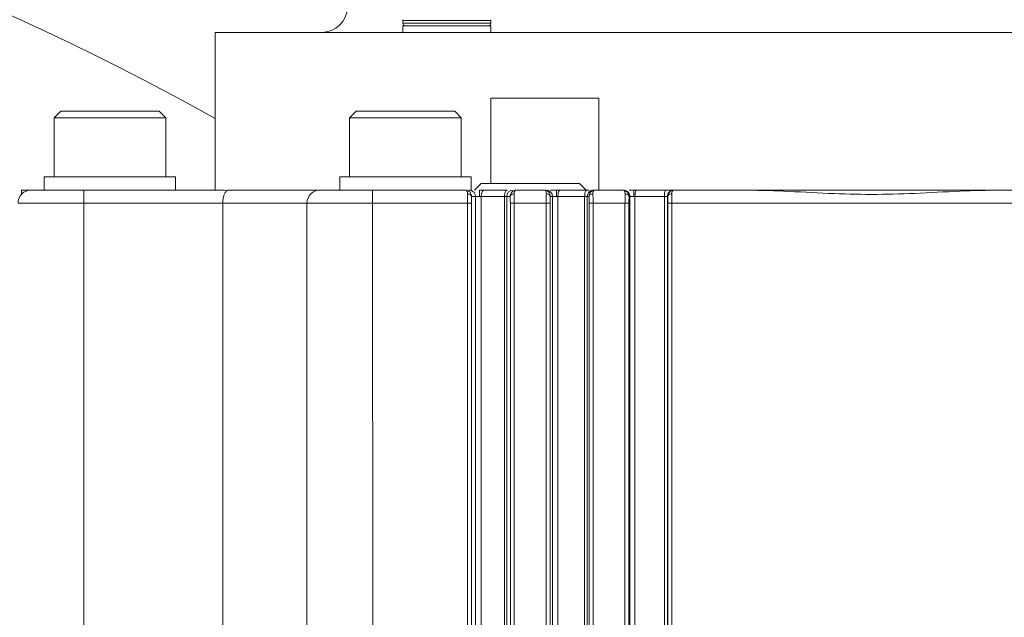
# Model space of a CAD drawing. Header units: millimetres. Extents: x 51337 to 61814, y -21781 to -12277.
# Tile 37 of 256: x 55158 to 55233, y -18163 to -18118. Entities that reach past the tile are written whole.
import ezdxf

# ---------------------------------------------------------------- set-up
doc = ezdxf.new("R2010")
doc.units = ezdxf.units.MM
doc.header["$LTSCALE"] = 0.3175
for name, color, linetype, lineweight in [('1轮廓实线层', 7, 'Continuous', 18), ('7标注层', 4, 'Continuous', 13), ('sub', 1, 'Continuous', 18), ('粗实线', 7, 'Continuous', 18)]:
    doc.layers.add(name, color=color, linetype=linetype, lineweight=lineweight)
doc.styles.add('标准汉字', font='gbenor.shx', dxfattribs={"bigfont": 'gbcbig.shx'})
doc.dimstyles.new('M1：15', dxfattribs={"dimscale": 15, "dimtxt": 3.5, "dimasz": 2.5, "dimexe": 2, "dimexo": 0, "dimgap": 0.5, "dimtad": 1, "dimdec": 4, "dimdsep": 46, "dimtxsty": '标准汉字', "dimcen": 5, "dimdle": 5, "dimclrd": 1, "dimclre": 1, "dimclrt": 256, "dimadec": 4, "dimazin": 2, "dimtfac": 1, "dimtdec": 4, "dimtmove": 0, "dimatfit": 3, "dimfxl": 1, "dimtolj": 1, "dimarcsym": 0})
doc.dimstyles.new('M1：18.5', dxfattribs={"dimscale": 18.5, "dimtxt": 3.5, "dimasz": 2.5, "dimexe": 2, "dimexo": 0, "dimgap": 1.5, "dimtad": 1, "dimdec": 4, "dimdsep": 46, "dimtxsty": '标准汉字', "dimcen": 5, "dimdle": 5, "dimclrd": 1, "dimclre": 1, "dimclrt": 256, "dimadec": 4, "dimazin": 2, "dimtfac": 1, "dimtdec": 4, "dimtmove": 2, "dimatfit": 3, "dimfxl": 1, "dimfrac": 2, "dimtolj": 1, "dimarcsym": 0})

# ---------------------------------------------------------------- blocks, each defined once
blk = doc.blocks.new('*D33')
at = {"layer": '7标注层', "color": 1, "lineweight": -2, "ltscale": 30, "transparency": 16777216}
blk.add_line((54654.412, -18230.557), (54753.28, -18247.99), dxfattribs=at)
blk.add_arc((55072.944, -18304.355), 354.596, 6.06209, 163.93791, dxfattribs=at)
at = {"layer": '7标注层', "color": 1, "lineweight": 20, "ltscale": 30, "transparency": 16777216}
for points in [[(54738.28, -18207.655), (54726.102, -18204.837), (54723.735, -18242.78)], [(55431.799, -18266.577), (55419.317, -18267.238), (55427.541, -18304.355)]]:
    blk.add_solid(points, dxfattribs=at)
at = {"layer": 'Defpoints', "color": 0, "lineweight": 20, "ltscale": 30, "transparency": 16777216}
for p in [(53093.157, -17955.265), (54932.496, -17978.759), (54654.412, -18230.557), (54794.669, -18304.355), (56512.467, -18304.355)]:
    blk.add_point(p, dxfattribs=at)
at = {"layer": '7标注层', "ltscale": 30, "transparency": 16777216, "insert": (55140.13, -17921.865), "char_height": 52.5, "attachment_point": 5, "rotation": 350.03744, "style": '标准汉字'}
blk.add_mtext('\\A1;165%%D', dxfattribs=at)
blk = doc.blocks.new('*D35')
at = {"layer": '7标注层', "color": 1, "lineweight": -2, "ltscale": 30, "transparency": 16777216}
for p, q in [((56900.696, -17993.686), (57009.252, -17975.235)), ((56623.967, -18040.723), (55072.944, -18304.355))]:
    blk.add_line(p, q, dxfattribs=at)
at = {"layer": '7标注层', "color": 1, "lineweight": 18, "transparency": 16777216}
blk.add_solid([(57010.544, -17982.834), (57007.96, -17967.636), (57054.848, -17967.485)], dxfattribs=at)
at = {"layer": 'Defpoints', "color": 0, "lineweight": 18, "transparency": 16777216}
for p in [(57054.848, -17967.485), (55072.944, -18304.355)]:
    blk.add_point(p, dxfattribs=at)
at = {"layer": '7标注层', "transparency": 16777216, "insert": (56762.332, -18017.205), "char_height": 64.75, "attachment_point": 5, "rotation": 9.64656, "style": '标准汉字'}
blk.add_mtext('\\A1;R2010.3', dxfattribs=at)
blk = doc.blocks.new('*D36')
at = {"layer": '7标注层', "color": 1, "lineweight": -2, "ltscale": 30, "transparency": 16777216}
for p, q in [((55667.891, -17915.524), (55466.363, -18047.234)), ((55466.363, -18047.234), (55428.695, -18071.852)), ((55072.944, -18304.355), (55428.695, -18071.852)), ((55072.944, -18304.355), (54997.607, -18353.592))]:
    blk.add_line(p, q, dxfattribs=at)
at = {"layer": '7标注层', "color": 1, "lineweight": 18, "transparency": 16777216}
blk.add_solid([(55395.129, -18102.749), (55386.923, -18090.193), (55428.695, -18071.852)], dxfattribs=at)
at = {"layer": 'Defpoints', "color": 0, "lineweight": 18, "transparency": 16777216}
for p in [(55428.695, -18071.852), (55072.944, -18304.355)]:
    blk.add_point(p, dxfattribs=at)
at = {"layer": '7标注层', "transparency": 16777216, "insert": (55553.957, -17920.101), "char_height": 63, "attachment_point": 5, "rotation": 33.16688, "style": '标准汉字'}
blk.add_mtext('\\A1;R425', dxfattribs=at)

msp = doc.modelspace()

# ---------------------------------------------------------------- linework, layer by layer
at = {"layer": '1轮廓实线层', "ltscale": 30}
for centre, radius, start, end in [((55072.94446, -18304.35532), 224, 60.4145458, 138.539737), ((55072.94446, -18304.35532), 219, 59.7660111, 138.539737), ((55072.94446, -18304.35532), 205, 60.8035956, 132.3426055), ((55181.04653, -18116.85532), 2, 270, 356.9999994), ((55187.54432, -18117.95149), 0.3, 167.6988997, 180), ((55187.44432, -18118.15532), 0.2, 180, 225), ((55193.74432, -18118.15532), 0.2, 315, 0), ((55193.64432, -18117.95149), 0.3, 0, 12.3011003), ((55158.94446, -18131.85532), 1, 90, 180), ((55180.94446, -18131.85532), 1, 90, 180), ((55192.27916, -18131.35508), 0.49987, 359.9722614, 74.9749047), ((55195.65524, -18131.35498), 0.49966, 90.0400501, 180.039299), ((55198.14134, -18131.35499), 0.49967, 359.9623839, 89.9599769), ((55204.03685, -18131.35499), 0.49967, 359.9623839, 89.9599769)]:
    msp.add_arc(centre, radius, start, end, dxfattribs=at)
at = {"layer": 'sub', "color": 4, "ltscale": 30}
msp.add_arc((55072.94446, -18304.35532), 424.98931, 190, 170, dxfattribs=at)
at = {"layer": '粗实线', "ltscale": 30}
for p, q in [((55187.24432, -18117.95149), (55187.24432, -18118.15532)), ((55193.94433, -18117.95149), (55187.24432, -18117.95149)), ((55187.24432, -18118.15532), (55190.59432, -18118.15532)), ((55187.24432, -18118.35199), (55187.24432, -18118.85658)), ((55190.59432, -18118.15532), (55193.94433, -18118.15532)), ((55193.94433, -18118.15532), (55193.94433, -18117.95149)), ((55193.94433, -18118.85658), (55193.94433, -18118.35199)), ((55172.94446, -18118.85321), (55172.94446, -18130.85741)), ((55193.94026, -18130.35532), (55193.94026, -18123.85532)), ((55202.17522, -18123.85532), (55202.17522, -18130.85532)), ((55161.19783, -18124.85195), (55160.69446, -18125.35532)), ((55160.69446, -18125.35532), (55160.69446, -18129.85664)), ((55169.19446, -18125.35532), (55160.69446, -18125.35532)), ((55169.19446, -18125.35532), (55168.69109, -18124.85195)), ((55169.19446, -18129.85664), (55169.19446, -18125.35532)), ((55183.69783, -18124.85195), (55183.19446, -18125.35532)), ((55183.19446, -18125.35532), (55183.19446, -18129.85664)), ((55191.69446, -18125.35532), (55183.19446, -18125.35532)), ((55191.69446, -18125.35532), (55191.19108, -18124.85195)), ((55191.69446, -18129.85664), (55191.69446, -18125.35532)), ((55159.94446, -18129.85407), (55159.94446, -18130.87592)), ((55169.94446, -18130.87592), (55169.94446, -18129.85407)), ((55182.44446, -18129.85407), (55182.44446, -18130.87564)), ((55192.44446, -18130.67978), (55192.44446, -18129.85407)), ((55193.19782, -18130.35195), (55192.69313, -18130.85664)), ((55201.19578, -18130.85664), (55200.69109, -18130.35195)), ((55158.19446, -18130.85144), (55158.19446, -18131.19388)), ((55162.94446, -18130.85532), (55162.94446, -18131.85532)), ((55173.66401, -18130.85532), (55162.94446, -18130.85532)), ((55173.88193, -18130.88463), (55173.66401, -18130.85532)), ((55184.94446, -18130.85532), (55184.94446, -18131.85532)), ((55191.99618, -18130.85532), (55184.94446, -18130.85532)), ((55192.40875, -18130.8723), (55192.2357, -18130.85532)), ((55192.44446, -18130.87564), (55192.44446, -18130.67978)), ((55192.77902, -18131.35532), (55192.47036, -18131.35532)), ((55192.77902, -18253.35532), (55192.77902, -18131.35532)), ((55192.77902, -18131.35532), (55193.07863, -18131.35532)), ((55193.07863, -18130.85532), (55193.07863, -18131.35532)), ((55193.07863, -18131.35532), (55193.21478, -18131.35532)), ((55193.21478, -18131.35532), (55193.2102, -18240.35532)), ((55194.98405, -18131.35532), (55193.21478, -18131.35532)), ((55195.20031, -18130.85532), (55193.4418, -18130.85532)), ((55194.98216, -18240.35532), (55194.98405, -18131.35532)), ((55194.98405, -18131.35532), (55195.15558, -18131.35532)), ((55195.15558, -18131.35532), (55195.15583, -18240.35532)), ((55195.41854, -18131.35532), (55195.15558, -18131.35532)), ((55197.99617, -18130.85532), (55195.89274, -18130.85532)), ((55198.14168, -18130.85532), (55197.99617, -18130.85532)), ((55198.64101, -18131.35532), (55198.47037, -18131.35532)), ((55198.64101, -18253.35532), (55198.64101, -18131.35532)), ((55198.9406, -18131.35532), (55198.64101, -18131.35532)), ((55198.9406, -18130.85532), (55198.9406, -18131.35532)), ((55199.23243, -18130.85532), (55198.9406, -18130.85532)), ((55199.05003, -18131.35532), (55198.9406, -18131.35532)), ((55201.08843, -18131.35532), (55199.05003, -18131.35532)), ((55199.05003, -18131.35532), (55199.05779, -18240.35532)), ((55201.25527, -18130.85532), (55199.23243, -18130.85532)), ((55201.08843, -18253.35532), (55201.08843, -18131.35532)), ((55201.28792, -18131.35532), (55201.08843, -18131.35532)), ((55201.43724, -18130.85532), (55201.25527, -18130.85532)), ((55201.28792, -18131.35532), (55201.28817, -18240.35532)), ((55201.41855, -18131.35532), (55201.28792, -18131.35532)), ((55201.89274, -18130.85532), (55201.78724, -18130.85532)), ((55203.99619, -18130.85532), (55201.89274, -18130.85532)), ((55204.03719, -18130.85532), (55203.99619, -18130.85532)), ((55204.53652, -18131.35532), (55204.47037, -18131.35532)), ((55204.53652, -18253.35532), (55204.53652, -18131.35532)), ((55204.83611, -18131.35532), (55204.53652, -18131.35532)), ((55204.83611, -18130.85532), (55204.83611, -18131.35532)), ((55205.05627, -18130.85532), (55204.83611, -18130.85532)), ((55204.91866, -18131.35532), (55204.83611, -18131.35532)), ((55204.91866, -18131.35532), (55204.91866, -18253.35532)), ((55207.1566, -18131.35532), (55204.91866, -18131.35532)), ((55207.27712, -18130.85532), (55205.05627, -18130.85532)), ((55207.1566, -18253.35532), (55207.1566, -18131.35532)), ((55207.38389, -18131.35532), (55207.1566, -18131.35532)), ((55207.38389, -18131.35532), (55207.38413, -18240.35532)), ((55207.41855, -18131.35532), (55207.38389, -18131.35532)), ((55207.89154, -18130.85532), (55207.884, -18130.85532)), ((55213.11784, -18130.85532), (55207.89154, -18130.85532)), ((55237.99737, -18130.85532), (55232.77107, -18130.85532)), ((55162.94446, -18131.85532), (55157.94446, -18131.85532)), ((55162.94446, -18257.85532), (55162.94446, -18131.85532)), ((55162.94446, -18131.85532), (55173.53545, -18131.85532)), ((55179.94446, -18131.85532), (55173.53545, -18131.85532)), ((55173.53545, -18131.85532), (55173.53545, -18249.15532)), ((55179.94446, -18131.85532), (55179.94446, -18257.85532)), ((55184.94446, -18131.85532), (55179.94446, -18131.85532)), ((55184.95202, -18240.35532), (55184.94446, -18131.85532)), ((55184.94446, -18131.85532), (55192.15976, -18131.85532)), ((55192.15976, -18131.85532), (55192.15976, -18253.35532)), ((55192.45935, -18131.85532), (55192.15976, -18131.85532)), ((55192.45956, -18240.35532), (55192.45935, -18131.85532)), ((55195.42955, -18131.85532), (55195.42955, -18253.35532)), ((55195.72914, -18131.85532), (55195.42955, -18131.85532)), ((55195.72914, -18253.35532), (55195.72914, -18131.85532)), ((55195.72914, -18131.85532), (55198.15977, -18131.85532)), ((55198.15977, -18131.85532), (55198.15977, -18253.35532)), ((55198.45936, -18131.85532), (55198.15977, -18131.85532)), ((55198.45956, -18240.35532), (55198.45936, -18131.85532)), ((55201.42955, -18131.85532), (55201.42955, -18253.35532)), ((55201.72915, -18131.85532), (55201.42955, -18131.85532)), ((55201.72915, -18240.35532), (55201.72915, -18131.85532)), ((55201.72915, -18131.85532), (55204.15977, -18131.85532)), ((55204.15977, -18131.85532), (55204.15977, -18253.35532)), ((55204.45936, -18131.85532), (55204.15977, -18131.85532)), ((55204.45957, -18240.35532), (55204.45936, -18131.85532)), ((55207.42956, -18131.85532), (55207.42956, -18253.35532)), ((55207.72915, -18131.85532), (55207.42956, -18131.85532)), ((55207.72915, -18240.35532), (55207.72915, -18131.85532)), ((55207.72915, -18131.85532), (55238.15977, -18131.85532))]:
    msp.add_line(p, q, dxfattribs=at)
for points, knots in [([(55193.94433, -18118.35532), (55193.89397, -18118.35532), (55193.79326, -18118.35532), (55193.01856, -18118.35532), (55191.91126, -18118.35532), (55190.59432, -18118.35532), (55189.27738, -18118.35532), (55188.17008, -18118.35532), (55187.39539, -18118.35532), (55187.29467, -18118.35532), (55187.24432, -18118.35532)], [0, 0, 0, 0, 45148.96719989, 90298.82353588, 135448.82383235, 180598.19543923, 225747.56704611, 270897.56734258, 316047.42367857, 361196.39087846, 361196.39087846, 361196.39087846, 361196.39087846]), ([(55187.44433, -18118.35532), (55187.41462, -18118.35187), (55187.36156, -18118.34571), (55187.32083, -18118.31171), (55187.30291, -18118.29674)], [0, 0, 0, 0, 60936.26225032, 108804.07598875, 108804.07598875, 108804.07598875, 108804.07598875]), ([(55193.88575, -18118.29674), (55193.86229, -18118.31531), (55193.82041, -18118.34847), (55193.76756, -18118.35323), (55193.74431, -18118.35532)], [0, 0, 0, 0, 60955.74291991, 108842.2184736, 108842.2184736, 108842.2184736, 108842.2184736]), ([(55271.4831, -18118.85532), (55270.93165, -18118.85532), (55269.82877, -18118.85532), (55267.30154, -18118.85532), (55264.17852, -18118.85532), (55260.44102, -18118.85532), (55256.16054, -18118.85532), (55251.39501, -18118.85532), (55246.21504, -18118.85532), (55240.69588, -18118.85532), (55234.91791, -18118.85532), (55228.96552, -18118.85532), (55222.92532, -18118.85532), (55216.88542, -18118.85532), (55210.9338, -18118.85532), (55205.15728, -18118.85532), (55199.63999, -18118.85532), (55194.46238, -18118.85532), (55189.69982, -18118.85532), (55185.42202, -18118.85532), (55181.69067, -18118.85532), (55178.56176, -18118.85532), (55176.07589, -18118.85532), (55174.28718, -18118.85532), (55173.15535, -18118.85532), (55173.01476, -18118.85532), (55172.94446, -18118.85532)], [0, 0, 0, 0, 43138.0270168, 86275.76163912, 129413.13583375, 172551.04822552, 215688.74931642, 258826.41231675, 301964.09337207, 345102.01515253, 388239.56872532, 431377.47266317, 474515.14987753, 517652.91925897, 560790.63793982, 603928.46656618, 647066.28972153, 690203.92933135, 733341.42164313, 776479.45526667, 819616.82581892, 862754.9026497, 905892.75502558, 949030.35697842, 992168.24126474, 1035305.54260601, 1035305.54260601, 1035305.54260601, 1035305.54260601]), ([(55193.94026, -18123.85532), (55195.25611, -18123.85532), (55197.88784, -18123.85532), (55200.74609, -18123.85532), (55202.17522, -18123.85532)], [0, 0, 0, 0, 54431.42898221, 108863.54053613, 108863.54053613, 108863.54053613, 108863.54053613]), ([(55164.94446, -18124.85532), (55164.45307, -18124.85532), (55163.47029, -18124.85532), (55162.23072, -18124.85532), (55161.36358, -18124.85532), (55161.25083, -18124.85532), (55161.19446, -18124.85532)], [0, 0, 0, 0, 48165.15705538, 96330.60137029, 144497.81337991, 192662.67937675, 192662.67937675, 192662.67937675, 192662.67937675]), ([(55168.69446, -18124.85532), (55168.63808, -18124.85532), (55168.52533, -18124.85532), (55167.65819, -18124.85532), (55166.41863, -18124.85532), (55165.43585, -18124.85532), (55164.94446, -18124.85532)], [0, 0, 0, 0, 48179.28410533, 96360.91492572, 144540.57353291, 192720.14878391, 192720.14878391, 192720.14878391, 192720.14878391]), ([(55187.44445, -18124.85532), (55186.95307, -18124.85532), (55185.97029, -18124.85532), (55184.73072, -18124.85532), (55183.86358, -18124.85532), (55183.75083, -18124.85532), (55183.69446, -18124.85532)], [0, 0, 0, 0, 48224.060701, 96448.6498607, 144675.00888576, 192899.01901724, 192899.01901724, 192899.01901724, 192899.01901724]), ([(55191.19447, -18124.85532), (55191.13809, -18124.85532), (55191.02533, -18124.85532), (55190.1582, -18124.85532), (55188.91863, -18124.85532), (55187.93585, -18124.85532), (55187.44445, -18124.85532)], [0, 0, 0, 0, 48238.32862493, 96478.82245354, 144717.68235527, 192956.49547737, 192956.49547737, 192956.49547737, 192956.49547737]), ([(55164.94446, -18129.85532), (55164.28927, -18129.85532), (55162.97886, -18129.85532), (55161.32622, -18129.85532), (55160.16992, -18129.85532), (55160.01961, -18129.85532), (55159.94446, -18129.85532)], [0, 0, 0, 0, 48165.15981043, 96332.13092682, 144496.80434477, 192662.57515364, 192662.57515364, 192662.57515364, 192662.57515364]), ([(55169.94446, -18129.85532), (55169.8693, -18129.85532), (55169.719, -18129.85532), (55168.56269, -18129.85532), (55166.91006, -18129.85532), (55165.59965, -18129.85532), (55164.94446, -18129.85532)], [0, 0, 0, 0, 48184.92151121, 96368.88333158, 144555.04152857, 192739.20721314, 192739.20721314, 192739.20721314, 192739.20721314]), ([(55187.44445, -18129.85532), (55186.78927, -18129.85532), (55185.47891, -18129.85532), (55183.82618, -18129.85532), (55182.66993, -18129.85532), (55182.51962, -18129.85532), (55182.44446, -18129.85532)], [0, 0, 0, 0, 48224.95443529, 96449.69101507, 144673.76424584, 192898.9362209, 192898.9362209, 192898.9362209, 192898.9362209]), ([(55192.44446, -18129.85532), (55192.36931, -18129.85532), (55192.219, -18129.85532), (55191.06273, -18129.85532), (55189.41001, -18129.85532), (55188.09964, -18129.85532), (55187.44445, -18129.85532)], [0, 0, 0, 0, 48244.25486161, 96487.51290706, 144731.17900589, 192975.57765148, 192975.57765148, 192975.57765148, 192975.57765148]), ([(55196.94445, -18130.35532), (55196.45307, -18130.35532), (55195.4703, -18130.35532), (55194.23076, -18130.35532), (55193.36357, -18130.35532), (55193.25083, -18130.35532), (55193.19445, -18130.35532)], [0, 0, 0, 0, 48253.56816633, 96506.89814856, 144758.5937385, 193011.39228456, 193011.39228456, 193011.39228456, 193011.39228456]), ([(55200.69446, -18130.35532), (55200.63809, -18130.35532), (55200.52535, -18130.35532), (55199.65816, -18130.35532), (55198.41862, -18130.35532), (55197.43584, -18130.35532), (55196.94445, -18130.35532)], [0, 0, 0, 0, 48267.04917144, 96532.99506102, 144800.57582557, 193068.87695924, 193068.87695924, 193068.87695924, 193068.87695924]), ([(55158.94446, -18130.85532), (55158.64822, -18130.85532), (55158.20388, -18130.85532), (55158.25942, -18130.85532), (55158.27793, -18130.85532)], [0, 0, 0, 0, 72431.20498305, 108647.34030846, 108647.34030846, 108647.34030846, 108647.34030846]), ([(55162.94446, -18130.85532), (55162.42031, -18130.85532), (55161.372, -18130.85532), (55160.04988, -18130.85532), (55159.12481, -18130.85532), (55159.00457, -18130.85532), (55158.94446, -18130.85532)], [0, 0, 0, 0, 48163.27170282, 96327.55201162, 144488.51721259, 192653.05100548, 192653.05100548, 192653.05100548, 192653.05100548]), ([(55173.53545, -18131.85532), (55173.54005, -18131.74993), (55173.5495, -18131.53332), (55173.6197, -18131.24864), (55173.73242, -18131.00527), (55173.82849, -18130.92775), (55173.88193, -18130.88463)], [0, 0, 0, 0, 44048.81306052, 90529.92516665, 135908.89276262, 192800.92430579, 192800.92430579, 192800.92430579, 192800.92430579]), ([(55180.70046, -18130.85532), (55179.50019, -18130.85532), (55177.10019, -18130.85532), (55174.95452, -18130.85532), (55173.88193, -18130.85532)], [0, 0, 0, 0, 54388.11221055, 108751.48469143, 108751.48469143, 108751.48469143, 108751.48469143]), ([(55184.94446, -18130.85532), (55184.42031, -18130.85532), (55183.372, -18130.85532), (55182.04984, -18130.85532), (55181.12483, -18130.85532), (55181.00458, -18130.85532), (55180.94446, -18130.85532)], [0, 0, 0, 0, 48220.28378167, 96441.57736322, 144662.61429007, 192884.16165576, 192884.16165576, 192884.16165576, 192884.16165576]), ([(55192.17077, -18131.14104), (55192.16834, -18131.10139), (55192.16328, -18131.01926), (55192.12313, -18130.93038), (55192.06679, -18130.86747), (55192.02028, -18130.85947), (55191.99618, -18130.85532)], [0, 0, 0, 0, 43342.31986147, 89799.19593009, 139506.05561275, 192995.84278937, 192995.84278937, 192995.84278937, 192995.84278937]), ([(55192.35856, -18131.02845), (55192.30928, -18130.98085), (55192.20457, -18130.87972), (55192.06831, -18130.86377), (55191.99618, -18130.85532)], [0, 0, 0, 0, 51230.70943386, 108848.56382199, 108848.56382199, 108848.56382199, 108848.56382199]), ([(55192.15976, -18131.85532), (55192.16031, -18131.72658), (55192.16115, -18131.53035), (55192.16576, -18131.29366), (55192.16909, -18131.19238), (55192.17077, -18131.14104)], [0, 0, 0, 0, 74397.03055141, 113392.19498036, 153479.54351546, 153479.54351546, 153479.54351546, 153479.54351546]), ([(55192.47036, -18131.35532), (55192.46503, -18131.32893), (55192.45395, -18131.27409), (55192.38387, -18131.20291), (55192.28435, -18131.15278), (55192.20767, -18131.14485), (55192.17077, -18131.14104)], [0, 0, 0, 0, 46434.59174828, 96504.40845828, 146565.90151317, 192999.25323679, 192999.25323679, 192999.25323679, 192999.25323679]), ([(55192.47036, -18131.35532), (55192.46632, -18131.29801), (55192.45761, -18131.17453), (55192.39312, -18131.07942), (55192.35856, -18131.02845)], [0, 0, 0, 0, 50518.94247742, 108850.47951822, 108850.47951822, 108850.47951822, 108850.47951822]), ([(55192.47036, -18131.35532), (55192.4673, -18131.4279), (55192.46269, -18131.53686), (55192.45979, -18131.71621), (55192.4595, -18131.80889), (55192.45935, -18131.85532)], [0, 0, 0, 0, 76558.61544362, 114942.0537979, 153482.42791811, 153482.42791811, 153482.42791811, 153482.42791811]), ([(55193.4418, -18130.85532), (55193.38388, -18130.85532), (55193.26805, -18130.85532), (55193.14177, -18130.85532), (55193.07863, -18130.85532)], [0, 0, 0, 0, 54424.58974994, 108854.81414471, 108854.81414471, 108854.81414471, 108854.81414471]), ([(55193.21478, -18131.35532), (55193.21572, -18131.32089), (55193.21758, -18131.25276), (55193.23622, -18131.12773), (55193.27736, -18130.99306), (55193.33844, -18130.90258), (55193.39526, -18130.86147), (55193.42617, -18130.85739), (55193.4418, -18130.85532)], [0, 0, 0, 0, 36515.55527864, 72246.93688043, 138573.0091435, 204913.025627, 240622.36332499, 277160.44934723, 277160.44934723, 277160.44934723, 277160.44934723]), ([(55195.20031, -18130.85532), (55195.17765, -18130.86006), (55195.12896, -18130.87023), (55195.06019, -18130.95817), (55195.01336, -18131.08678), (55194.98828, -18131.22706), (55194.98551, -18131.31119), (55194.98405, -18131.35532)], [0, 0, 0, 0, 47021.28106305, 101007.49359819, 161165.5931047, 197531.12878879, 237664.24707833, 237664.24707833, 237664.24707833, 237664.24707833]), ([(55195.89274, -18130.85532), (55195.82235, -18130.8645), (55195.68888, -18130.88189), (55195.52959, -18131.01139), (55195.43316, -18131.17414), (55195.4232, -18131.29763), (55195.41854, -18131.35532)], [0, 0, 0, 0, 56993.51072652, 108061.44808369, 153339.63329345, 193031.2672281, 193031.2672281, 193031.2672281, 193031.2672281]), ([(55195.71813, -18131.14104), (55195.68124, -18131.14485), (55195.60457, -18131.15278), (55195.50503, -18131.2029), (55195.43497, -18131.27409), (55195.42388, -18131.32893), (55195.41854, -18131.35532)], [0, 0, 0, 0, 46435.81820119, 96511.9290038, 146587.49469157, 193032.10899786, 193032.10899786, 193032.10899786, 193032.10899786]), ([(55195.42955, -18131.85532), (55195.42899, -18131.76268), (55195.42813, -18131.62343), (55195.42346, -18131.45844), (55195.42018, -18131.38968), (55195.41854, -18131.35532)], [0, 0, 0, 0, 76541.70272529, 115052.14173076, 153507.14574489, 153507.14574489, 153507.14574489, 153507.14574489]), ([(55195.89274, -18130.85532), (55195.86864, -18130.85947), (55195.82215, -18130.86746), (55195.76579, -18130.93038), (55195.72562, -18131.01925), (55195.72057, -18131.10139), (55195.71813, -18131.14104)], [0, 0, 0, 0, 53498.89348413, 103216.73813577, 149682.62232999, 193034.27770637, 193034.27770637, 193034.27770637, 193034.27770637]), ([(55195.71813, -18131.14104), (55195.71982, -18131.19238), (55195.72316, -18131.29366), (55195.72777, -18131.53035), (55195.7286, -18131.72658), (55195.72914, -18131.85532)], [0, 0, 0, 0, 40095.10345249, 79097.74614509, 153509.02347069, 153509.02347069, 153509.02347069, 153509.02347069]), ([(55198.17079, -18131.14104), (55198.16835, -18131.10139), (55198.1633, -18131.01926), (55198.12312, -18130.93038), (55198.06679, -18130.86747), (55198.02028, -18130.85947), (55197.99617, -18130.85532)], [0, 0, 0, 0, 43356.32264651, 89828.89535751, 139551.81404378, 193058.88239026, 193058.88239026, 193058.88239026, 193058.88239026]), ([(55198.47037, -18131.35532), (55198.46586, -18131.2985), (55198.45613, -18131.17608), (55198.36119, -18131.01363), (55198.20196, -18130.88245), (55198.0674, -18130.86471), (55197.99617, -18130.85532)], [0, 0, 0, 0, 39025.16388601, 84084.97532885, 135375.66771718, 193060.9833834, 193060.9833834, 193060.9833834, 193060.9833834]), ([(55198.15977, -18131.85532), (55198.16032, -18131.72658), (55198.16115, -18131.53035), (55198.16576, -18131.29366), (55198.16909, -18131.19238), (55198.17079, -18131.14104)], [0, 0, 0, 0, 74421.02177741, 113428.77202072, 153529.12608598, 153529.12608598, 153529.12608598, 153529.12608598]), ([(55198.47037, -18131.35532), (55198.46504, -18131.32893), (55198.45394, -18131.27409), (55198.38389, -18131.2029), (55198.28435, -18131.15278), (55198.20768, -18131.14485), (55198.17079, -18131.14104)], [0, 0, 0, 0, 46451.87680951, 96535.27276915, 146619.21392888, 193062.29325784, 193062.29325784, 193062.29325784, 193062.29325784]), ([(55198.47037, -18131.35532), (55198.4673, -18131.4279), (55198.46269, -18131.53686), (55198.45978, -18131.71621), (55198.4595, -18131.80889), (55198.45936, -18131.85532)], [0, 0, 0, 0, 76583.41924627, 114979.23248403, 153532.01068203, 153532.01068203, 153532.01068203, 153532.01068203]), ([(55198.9406, -18130.85532), (55198.84146, -18130.85532), (55198.66974, -18130.85532), (55198.53261, -18130.85532), (55198.47465, -18130.85532)], [0, 0, 0, 0, 62862.44297557, 108886.65702464, 108886.65702464, 108886.65702464, 108886.65702464]), ([(55199.23243, -18130.85532), (55199.21987, -18130.85739), (55199.19501, -18130.86148), (55199.1494, -18130.90256), (55199.10029, -18130.99305), (55199.06726, -18131.12773), (55199.05227, -18131.25277), (55199.05078, -18131.32089), (55199.05003, -18131.35532)], [0, 0, 0, 0, 36532.08387298, 72278.92462276, 138640.1568958, 204979.23887362, 240719.33882618, 277248.96009236, 277248.96009236, 277248.96009236, 277248.96009236]), ([(55201.25527, -18130.85532), (55201.22987, -18130.86545), (55201.1813, -18130.88481), (55201.12756, -18131.01714), (55201.09464, -18131.17839), (55201.09055, -18131.29511), (55201.08843, -18131.35532)], [0, 0, 0, 0, 55944.69822415, 107006.33199674, 148682.57442126, 193090.41948652, 193090.41948652, 193090.41948652, 193090.41948652]), ([(55201.78724, -18130.85532), (55201.72181, -18130.86284), (55201.59095, -18130.87787), (55201.42591, -18130.99349), (55201.31044, -18131.15877), (55201.29542, -18131.2898), (55201.28792, -18131.35532)], [0, 0, 0, 0, 48272.88404786, 96546.19167553, 144819.62199472, 193093.26196658, 193093.26196658, 193093.26196658, 193093.26196658]), ([(55201.89274, -18130.85532), (55201.82234, -18130.8645), (55201.68888, -18130.88189), (55201.52961, -18131.0114), (55201.43315, -18131.17413), (55201.4232, -18131.29763), (55201.41855, -18131.35532)], [0, 0, 0, 0, 57012.45368783, 108095.36594633, 153389.89558312, 193094.30826641, 193094.30826641, 193094.30826641, 193094.30826641]), ([(55201.41855, -18131.35532), (55201.42388, -18131.32893), (55201.43496, -18131.27409), (55201.50504, -18131.20291), (55201.60457, -18131.15277), (55201.68125, -18131.14485), (55201.71814, -18131.14104)], [0, 0, 0, 0, 46457.64772053, 96552.32538574, 146638.75514836, 193095.13141764, 193095.13141764, 193095.13141764, 193095.13141764]), ([(55201.41855, -18131.35532), (55201.42019, -18131.38968), (55201.42345, -18131.45844), (55201.42813, -18131.62343), (55201.42899, -18131.76268), (55201.42955, -18131.85532)], [0, 0, 0, 0, 38467.34049739, 76990.2726771, 153556.80630159, 153556.80630159, 153556.80630159, 153556.80630159]), ([(55201.89274, -18130.85532), (55201.86864, -18130.85947), (55201.82215, -18130.86746), (55201.76578, -18130.93038), (55201.72563, -18131.01925), (55201.72058, -18131.10139), (55201.71814, -18131.14104)], [0, 0, 0, 0, 53516.55572888, 103250.81434133, 149731.35111372, 193097.31870289, 193097.31870289, 193097.31870289, 193097.31870289]), ([(55201.71814, -18131.14104), (55201.71983, -18131.19238), (55201.72315, -18131.29366), (55201.72776, -18131.53035), (55201.7286, -18131.72658), (55201.72915, -18131.85532)], [0, 0, 0, 0, 40107.99911446, 79123.25149552, 153558.60690102, 153558.60690102, 153558.60690102, 153558.60690102]), ([(55204.17078, -18131.14104), (55204.16834, -18131.10139), (55204.16329, -18131.01926), (55204.12315, -18130.93038), (55204.06677, -18130.86747), (55204.02028, -18130.85947), (55203.99619, -18130.85532)], [0, 0, 0, 0, 43370.67287283, 89857.93938524, 139598.29446489, 193121.92432561, 193121.92432561, 193121.92432561, 193121.92432561]), ([(55204.47037, -18131.35532), (55204.46585, -18131.2985), (55204.45612, -18131.17608), (55204.36121, -18131.01363), (55204.20196, -18130.88246), (55204.06741, -18130.86471), (55203.99619, -18130.85532)], [0, 0, 0, 0, 39038.24331468, 84111.875125, 135421.74663656, 193124.02552808, 193124.02552808, 193124.02552808, 193124.02552808]), ([(55204.25343, -18130.9443), (55204.23843, -18130.93577), (55204.19494, -18130.91102), (55204.14117, -18130.91483), (55204.10595, -18130.91732)], [0, 0, 0, 0, 37555.05174937, 108919.96449219, 108919.96449219, 108919.96449219, 108919.96449219]), ([(55204.15977, -18131.85532), (55204.16033, -18131.72658), (55204.16117, -18131.53035), (55204.16575, -18131.29366), (55204.16909, -18131.19238), (55204.17078, -18131.14104)], [0, 0, 0, 0, 74445.09150833, 113465.39781697, 153578.71026687, 153578.71026687, 153578.71026687, 153578.71026687]), ([(55204.47037, -18131.35532), (55204.46503, -18131.32893), (55204.45394, -18131.27409), (55204.38388, -18131.2029), (55204.28435, -18131.15278), (55204.20767, -18131.14485), (55204.17078, -18131.14104)], [0, 0, 0, 0, 46467.04514079, 96566.79526292, 146667.09076317, 193125.33555069, 193125.33555069, 193125.33555069, 193125.33555069]), ([(55204.45936, -18131.85532), (55204.4595, -18131.80889), (55204.45978, -18131.71621), (55204.46269, -18131.53686), (55204.4673, -18131.4279), (55204.47037, -18131.35532)], [0, 0, 0, 0, 38565.43002966, 76973.84358801, 153582.3951483, 153582.3951483, 153582.3951483, 153582.3951483]), ([(55204.83611, -18130.85532), (55204.73554, -18130.85532), (55204.60875, -18130.85532), (55204.50712, -18130.85532), (55204.48611, -18130.85532)], [0, 0, 0, 0, 86398.56904495, 108921.79139339, 108921.79139339, 108921.79139339, 108921.79139339]), ([(55205.05627, -18130.85532), (55205.0468, -18130.85739), (55205.02805, -18130.86148), (55204.99362, -18130.90256), (55204.95658, -18130.99307), (55204.93166, -18131.12773), (55204.92037, -18131.25277), (55204.91923, -18131.32089), (55204.91866, -18131.35532)], [0, 0, 0, 0, 36543.28523682, 72287.55185203, 138663.86284549, 205034.84995535, 240791.72603533, 277337.33795345, 277337.33795345, 277337.33795345, 277337.33795345]), ([(55207.27712, -18130.85532), (55207.26882, -18130.85739), (55207.2524, -18130.86149), (55207.22229, -18130.90252), (55207.18979, -18130.99311), (55207.16801, -18131.12776), (55207.15809, -18131.25275), (55207.1571, -18131.32089), (55207.1566, -18131.35532)], [0, 0, 0, 0, 36552.71307593, 72324.24335318, 138677.53302575, 205052.69607762, 240821.39523131, 277371.03698888, 277371.03698888, 277371.03698888, 277371.03698888]), ([(55207.884, -18130.85532), (55207.87201, -18130.85532), (55207.84843, -18130.85532), (55207.70771, -18130.85532), (55207.51977, -18130.85532), (55207.35784, -18130.85532), (55207.27712, -18130.85532)], [0, 0, 0, 0, 49292.7159744, 96850.15743448, 145152.66048549, 193159.27215919, 193159.27215919, 193159.27215919, 193159.27215919]), ([(55207.884, -18130.85532), (55207.84177, -18130.85842), (55207.74198, -18130.86575), (55207.61712, -18130.92488), (55207.51695, -18131.00945), (55207.44716, -18131.1024), (55207.3947, -18131.22027), (55207.3876, -18131.30902), (55207.38389, -18131.35532)], [0, 0, 0, 0, 44789.14066189, 105827.14830895, 142592.75240554, 183442.82135047, 228373.69080417, 277375.45130377, 277375.45130377, 277375.45130377, 277375.45130377]), ([(55207.89154, -18130.85532), (55207.82329, -18130.86413), (55207.69654, -18130.88049), (55207.53911, -18131.0016), (55207.43558, -18131.16243), (55207.42402, -18131.29335), (55207.41855, -18131.35532)], [0, 0, 0, 0, 55462.62254954, 103003.67808279, 150483.70946674, 193157.46696542, 193157.46696542, 193157.46696542, 193157.46696542]), ([(55207.71814, -18131.14104), (55207.68124, -18131.14485), (55207.60457, -18131.15278), (55207.50504, -18131.20291), (55207.43496, -18131.27409), (55207.42388, -18131.32893), (55207.41855, -18131.35532)], [0, 0, 0, 0, 46471.60020939, 96574.41026586, 146685.35243799, 193158.19369348, 193158.19369348, 193158.19369348, 193158.19369348]), ([(55207.41855, -18131.35532), (55207.42019, -18131.38975), (55207.42345, -18131.45844), (55207.42813, -18131.62362), (55207.42899, -18131.7627), (55207.42956, -18131.85532)], [0, 0, 0, 0, 38599.42218447, 77019.09968358, 153606.39108809, 153606.39108809, 153606.39108809, 153606.39108809]), ([(55207.89154, -18130.85532), (55207.86963, -18130.85894), (55207.82424, -18130.86643), (55207.76769, -18130.92737), (55207.72553, -18131.018), (55207.72059, -18131.10022), (55207.71814, -18131.14104)], [0, 0, 0, 0, 49734.30163517, 103005.91580302, 148406.05975361, 193160.3941538, 193160.3941538, 193160.3941538, 193160.3941538]), ([(55207.71814, -18131.14104), (55207.71983, -18131.19238), (55207.72315, -18131.29366), (55207.72776, -18131.53035), (55207.7286, -18131.72658), (55207.72915, -18131.85532)], [0, 0, 0, 0, 40120.95022566, 79148.80086351, 153608.1918875, 153608.1918875, 153608.1918875, 153608.1918875]), ([(55222.94446, -18131.19388), (55221.85073, -18131.17408), (55219.60944, -18131.13348), (55216.3321, -18130.91841), (55214.15658, -18130.87571), (55213.11784, -18130.85532)], [0, 0, 0, 0, 51090.10559696, 104694.93532197, 153675.80362124, 153675.80362124, 153675.80362124, 153675.80362124]), ([(55222.94446, -18130.85532), (55221.29954, -18130.85532), (55218.00972, -18130.85532), (55214.74847, -18130.85532), (55213.11784, -18130.85532)], [0, 0, 0, 0, 54494.98057651, 108989.75008281, 108989.75008281, 108989.75008281, 108989.75008281]), ([(55232.77107, -18130.85532), (55231.73226, -18130.87571), (55229.55694, -18130.91841), (55226.27961, -18131.13351), (55224.0384, -18131.17408), (55222.94446, -18131.19388)], [0, 0, 0, 0, 49010.8037971, 102630.93639629, 153758.1616831, 153758.1616831, 153758.1616831, 153758.1616831]), ([(55232.77107, -18130.85532), (55231.14045, -18130.85532), (55227.8792, -18130.85532), (55224.58938, -18130.85532), (55222.94446, -18130.85532)], [0, 0, 0, 0, 54523.96107026, 109048.13332379, 109048.13332379, 109048.13332379, 109048.13332379])]:
    msp.add_open_spline(points, degree=3, knots=knots, dxfattribs=at)

# ---------------------------------------------------------------- dimensions: what is measured, and where the dimension line sits
at = {"layer": '7标注层', "ltscale": 30}
for mpoint, override, picture, middle in [((55428.69482, -18071.85243), {"dimscale": 18, "dimdec": 1, "dimpost": 'R<>', "dimsah": 1, "dimtmove": 0}, '*D36', (55488.11995, -18031.54569)), ((57054.84785, -17967.48475), {"dimdec": 1, "dimpost": 'R<>', "dimsah": 1, "dimtzin": 8}, '*D35', (56762.33176, -18017.20466))]:
    dim = msp.add_radius_dim(center=(55072.94446, -18304.35532), mpoint=mpoint, dimstyle='M1：18.5', override=override, dxfattribs=at)
    dim.commit()
    dim.dimension.update_dxf_attribs({"geometry": picture, "text_midpoint": middle, "dimtype": 164})
dim = msp.add_angular_dim_2l(base=(54932.49604, -17978.75929), line1=((56512.46664, -18304.35532), (54794.66887, -18304.35532)), line2=((54654.41169, -18230.5567), (53093.15683, -17955.26535)), text='165%%D', dimstyle='M1：15', override={"dimtad": 1, "dimtih": 0, "dimtoh": 0, "dimsah": 1, "dimtzin": 8}, dxfattribs=at)
dim.commit()
dim.dimension.update_dxf_attribs({"geometry": '*D33', "text_midpoint": (55134.29123, -17955.10597), "dimtype": 162})

doc.saveas('drawing.dxf')
